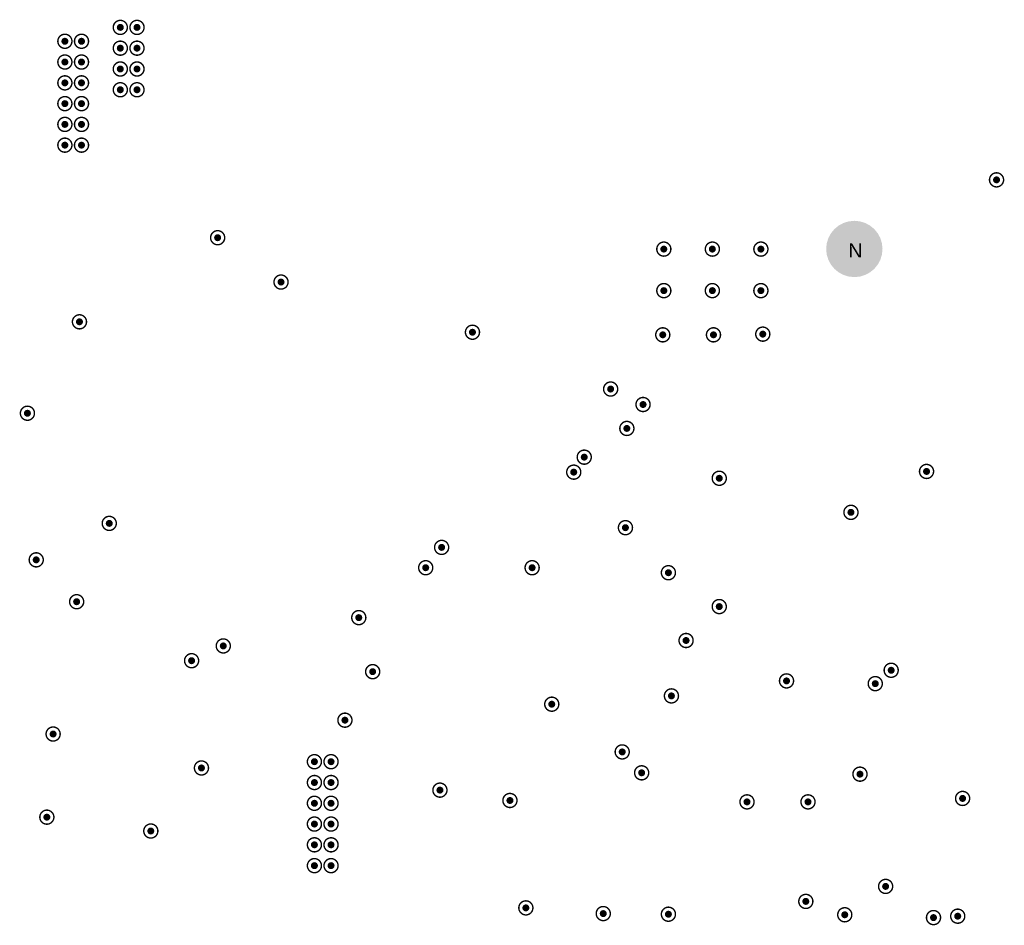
# Model space of a CAD drawing. Header units: inches. Extents: x -11.9 to 0, y -4.1 to 7.1.
# Tile 13 of 54: x -9.6 to -8.2, y 3.5 to 4.8. Entities that reach past the tile are written whole.
import ezdxf

# ---------------------------------------------------------------- set-up
doc = ezdxf.new("R2010")
doc.units = ezdxf.units.IN
doc.header["$MEASUREMENT"] = 0
for name, color, linetype in [('DrillDrawing', 1, 'Continuous'), ('MultiLayer', 9, 'Continuous'), ('PadHoleLayer', 156, 'Continuous'), ('ViaHoleLayer', 16, 'Continuous')]:
    doc.layers.add(name, color=color, linetype=linetype)
doc.styles.add('Arial', font='txt', dxfattribs={"height": 0.2})

# ---------------------------------------------------------------- blocks, each defined once
blk = doc.blocks.new('K_______5001_38')
at = {"layer": 'MultiLayer'}
h = blk.add_hatch(color=9, dxfattribs=at)
edge = h.paths.add_edge_path()
edge.add_arc((0, 0), 0.04, 0, 360)
at = {"layer": 'PadHoleLayer'}
h = blk.add_hatch(color=156, dxfattribs=at)
edge = h.paths.add_edge_path()
edge.add_arc((0, 0), 0.02, 0, 360)

msp = doc.modelspace()

# ---------------------------------------------------------------- hatches: boundary and pattern name
at = {"layer": 'ViaHoleLayer'}
h = msp.add_hatch(color=16, dxfattribs=at)
edge = h.paths.add_edge_path()
edge.add_arc((-9.4331, 4.7638), 0.005, 0, 360)
h = msp.add_hatch(color=16, dxfattribs=at)
edge = h.paths.add_edge_path()
edge.add_arc((-9.4094, 4.7638), 0.005, 0, 360)
h = msp.add_hatch(color=16, dxfattribs=at)
edge = h.paths.add_edge_path()
edge.add_arc((-9.5118, 4.7441), 0.005, 0, 360)
h = msp.add_hatch(color=16, dxfattribs=at)
edge = h.paths.add_edge_path()
edge.add_arc((-9.4882, 4.7441), 0.005, 0, 360)
h = msp.add_hatch(color=16, dxfattribs=at)
edge = h.paths.add_edge_path()
edge.add_arc((-9.4331, 4.7343), 0.005, 0, 360)
h = msp.add_hatch(color=16, dxfattribs=at)
edge = h.paths.add_edge_path()
edge.add_arc((-9.4094, 4.7343), 0.005, 0, 360)
h = msp.add_hatch(color=16, dxfattribs=at)
edge = h.paths.add_edge_path()
edge.add_arc((-9.5118, 4.7146), 0.005, 0, 360)
h = msp.add_hatch(color=16, dxfattribs=at)
edge = h.paths.add_edge_path()
edge.add_arc((-9.4882, 4.7146), 0.005, 0, 360)
h = msp.add_hatch(color=16, dxfattribs=at)
edge = h.paths.add_edge_path()
edge.add_arc((-9.4331, 4.7047), 0.005, 0, 360)
h = msp.add_hatch(color=16, dxfattribs=at)
edge = h.paths.add_edge_path()
edge.add_arc((-9.4094, 4.7047), 0.005, 0, 360)
h = msp.add_hatch(color=16, dxfattribs=at)
edge = h.paths.add_edge_path()
edge.add_arc((-9.5118, 4.685), 0.005, 0, 360)
h = msp.add_hatch(color=16, dxfattribs=at)
edge = h.paths.add_edge_path()
edge.add_arc((-9.4882, 4.685), 0.005, 0, 360)
h = msp.add_hatch(color=16, dxfattribs=at)
edge = h.paths.add_edge_path()
edge.add_arc((-9.4331, 4.6752), 0.005, 0, 360)
h = msp.add_hatch(color=16, dxfattribs=at)
edge = h.paths.add_edge_path()
edge.add_arc((-9.4094, 4.6752), 0.005, 0, 360)
h = msp.add_hatch(color=16, dxfattribs=at)
edge = h.paths.add_edge_path()
edge.add_arc((-9.5118, 4.6555), 0.005, 0, 360)
h = msp.add_hatch(color=16, dxfattribs=at)
edge = h.paths.add_edge_path()
edge.add_arc((-9.4882, 4.6555), 0.005, 0, 360)
h = msp.add_hatch(color=16, dxfattribs=at)
edge = h.paths.add_edge_path()
edge.add_arc((-9.5118, 4.626), 0.005, 0, 360)
h = msp.add_hatch(color=16, dxfattribs=at)
edge = h.paths.add_edge_path()
edge.add_arc((-9.4882, 4.626), 0.005, 0, 360)
h = msp.add_hatch(color=16, dxfattribs=at)
edge = h.paths.add_edge_path()
edge.add_arc((-9.5118, 4.5965), 0.005, 0, 360)
h = msp.add_hatch(color=16, dxfattribs=at)
edge = h.paths.add_edge_path()
edge.add_arc((-9.4882, 4.5965), 0.005, 0, 360)
h = msp.add_hatch(color=16, dxfattribs=at)
edge = h.paths.add_edge_path()
edge.add_arc((-8.189, 4.5472), 0.005, 0, 360)
h = msp.add_hatch(color=16, dxfattribs=at)
edge = h.paths.add_edge_path()
edge.add_arc((-9.2949, 4.465), 0.005, 0, 360)
h = msp.add_hatch(color=16, dxfattribs=at)
edge = h.paths.add_edge_path()
edge.add_arc((-8.6614, 4.4488), 0.005, 0, 360)
h = msp.add_hatch(color=16, dxfattribs=at)
edge = h.paths.add_edge_path()
edge.add_arc((-8.5925, 4.4488), 0.005, 0, 360)
h = msp.add_hatch(color=16, dxfattribs=at)
edge = h.paths.add_edge_path()
edge.add_arc((-8.5236, 4.4488), 0.005, 0, 360)
h = msp.add_hatch(color=16, dxfattribs=at)
edge = h.paths.add_edge_path()
edge.add_arc((-9.2049, 4.402), 0.005, 0, 360)
h = msp.add_hatch(color=16, dxfattribs=at)
edge = h.paths.add_edge_path()
edge.add_arc((-8.6614, 4.3898), 0.005, 0, 360)
h = msp.add_hatch(color=16, dxfattribs=at)
edge = h.paths.add_edge_path()
edge.add_arc((-8.5925, 4.3898), 0.005, 0, 360)
h = msp.add_hatch(color=16, dxfattribs=at)
edge = h.paths.add_edge_path()
edge.add_arc((-8.5236, 4.3898), 0.005, 0, 360)
h = msp.add_hatch(color=16, dxfattribs=at)
edge = h.paths.add_edge_path()
edge.add_arc((-9.4911, 4.3455), 0.005, 0, 360)
h = msp.add_hatch(color=16, dxfattribs=at)
edge = h.paths.add_edge_path()
edge.add_arc((-8.9331, 4.3307), 0.005, 0, 360)
h = msp.add_hatch(color=16, dxfattribs=at)
edge = h.paths.add_edge_path()
edge.add_arc((-8.6629, 4.327), 0.005, 0, 360)
h = msp.add_hatch(color=16, dxfattribs=at)
edge = h.paths.add_edge_path()
edge.add_arc((-8.5909, 4.327), 0.005, 0, 360)
h = msp.add_hatch(color=16, dxfattribs=at)
edge = h.paths.add_edge_path()
edge.add_arc((-8.5209, 4.328), 0.005, 0, 360)
h = msp.add_hatch(color=16, dxfattribs=at)
edge = h.paths.add_edge_path()
edge.add_arc((-8.7369, 4.25), 0.005, 0, 360)
h = msp.add_hatch(color=16, dxfattribs=at)
edge = h.paths.add_edge_path()
edge.add_arc((-8.6909, 4.228), 0.005, 0, 360)
h = msp.add_hatch(color=16, dxfattribs=at)
edge = h.paths.add_edge_path()
edge.add_arc((-9.565, 4.2156), 0.005, 0, 360)
h = msp.add_hatch(color=16, dxfattribs=at)
edge = h.paths.add_edge_path()
edge.add_arc((-8.7139, 4.194), 0.005, 0, 360)
h = msp.add_hatch(color=16, dxfattribs=at)
edge = h.paths.add_edge_path()
edge.add_arc((-8.7744, 4.1532), 0.005, 0, 360)
h = msp.add_hatch(color=16, dxfattribs=at)
edge = h.paths.add_edge_path()
edge.add_arc((-8.7893, 4.1319), 0.005, 0, 360)
h = msp.add_hatch(color=16, dxfattribs=at)
edge = h.paths.add_edge_path()
edge.add_arc((-8.5827, 4.1232), 0.005, 0, 360)
h = msp.add_hatch(color=16, dxfattribs=at)
edge = h.paths.add_edge_path()
edge.add_arc((-8.2884, 4.1329), 0.005, 0, 360)
h = msp.add_hatch(color=16, dxfattribs=at)
edge = h.paths.add_edge_path()
edge.add_arc((-8.3957, 4.0748), 0.005, 0, 360)
h = msp.add_hatch(color=16, dxfattribs=at)
edge = h.paths.add_edge_path()
edge.add_arc((-9.4488, 4.0591), 0.005, 0, 360)
h = msp.add_hatch(color=16, dxfattribs=at)
edge = h.paths.add_edge_path()
edge.add_arc((-8.7159, 4.053), 0.005, 0, 360)
h = msp.add_hatch(color=16, dxfattribs=at)
edge = h.paths.add_edge_path()
edge.add_arc((-8.9769, 4.025), 0.005, 0, 360)
h = msp.add_hatch(color=16, dxfattribs=at)
edge = h.paths.add_edge_path()
edge.add_arc((-9.5525, 4.0073), 0.005, 0, 360)
h = msp.add_hatch(color=16, dxfattribs=at)
edge = h.paths.add_edge_path()
edge.add_arc((-8.9995, 3.9961), 0.005, 0, 360)
h = msp.add_hatch(color=16, dxfattribs=at)
edge = h.paths.add_edge_path()
edge.add_arc((-8.8484, 3.9961), 0.005, 0, 360)
h = msp.add_hatch(color=16, dxfattribs=at)
edge = h.paths.add_edge_path()
edge.add_arc((-8.6549, 3.989), 0.005, 0, 360)
h = msp.add_hatch(color=16, dxfattribs=at)
edge = h.paths.add_edge_path()
edge.add_arc((-9.4951, 3.9478), 0.005, 0, 360)
h = msp.add_hatch(color=16, dxfattribs=at)
edge = h.paths.add_edge_path()
edge.add_arc((-8.5827, 3.9409), 0.005, 0, 360)
h = msp.add_hatch(color=16, dxfattribs=at)
edge = h.paths.add_edge_path()
edge.add_arc((-9.0945, 3.9252), 0.005, 0, 360)
h = msp.add_hatch(color=16, dxfattribs=at)
edge = h.paths.add_edge_path()
edge.add_arc((-9.2869, 3.885), 0.005, 0, 360)
h = msp.add_hatch(color=16, dxfattribs=at)
edge = h.paths.add_edge_path()
edge.add_arc((-8.6298, 3.8927), 0.005, 0, 360)
h = msp.add_hatch(color=16, dxfattribs=at)
edge = h.paths.add_edge_path()
edge.add_arc((-9.3319, 3.864), 0.005, 0, 360)
h = msp.add_hatch(color=16, dxfattribs=at)
edge = h.paths.add_edge_path()
edge.add_arc((-9.0748, 3.8484), 0.005, 0, 360)
h = msp.add_hatch(color=16, dxfattribs=at)
edge = h.paths.add_edge_path()
edge.add_arc((-8.3386, 3.8504), 0.005, 0, 360)
h = msp.add_hatch(color=16, dxfattribs=at)
edge = h.paths.add_edge_path()
edge.add_arc((-8.4872, 3.8353), 0.005, 0, 360)
h = msp.add_hatch(color=16, dxfattribs=at)
edge = h.paths.add_edge_path()
edge.add_arc((-8.3612, 3.8314), 0.005, 0, 360)
h = msp.add_hatch(color=16, dxfattribs=at)
edge = h.paths.add_edge_path()
edge.add_arc((-8.6506, 3.814), 0.005, 0, 360)
h = msp.add_hatch(color=16, dxfattribs=at)
edge = h.paths.add_edge_path()
edge.add_arc((-8.8205, 3.8022), 0.005, 0, 360)
h = msp.add_hatch(color=16, dxfattribs=at)
edge = h.paths.add_edge_path()
edge.add_arc((-9.1142, 3.7795), 0.005, 0, 360)
h = msp.add_hatch(color=16, dxfattribs=at)
edge = h.paths.add_edge_path()
edge.add_arc((-9.5285, 3.7598), 0.005, 0, 360)
h = msp.add_hatch(color=16, dxfattribs=at)
edge = h.paths.add_edge_path()
edge.add_arc((-8.7205, 3.7344), 0.005, 0, 360)
h = msp.add_hatch(color=16, dxfattribs=at)
edge = h.paths.add_edge_path()
edge.add_arc((-9.1575, 3.7205), 0.005, 0, 360)
h = msp.add_hatch(color=16, dxfattribs=at)
edge = h.paths.add_edge_path()
edge.add_arc((-9.1339, 3.7205), 0.005, 0, 360)
h = msp.add_hatch(color=16, dxfattribs=at)
edge = h.paths.add_edge_path()
edge.add_arc((-9.3179, 3.7116), 0.005, 0, 360)
h = msp.add_hatch(color=16, dxfattribs=at)
edge = h.paths.add_edge_path()
edge.add_arc((-8.6929, 3.7047), 0.005, 0, 360)
h = msp.add_hatch(color=16, dxfattribs=at)
edge = h.paths.add_edge_path()
edge.add_arc((-8.3829, 3.7028), 0.005, 0, 360)
h = msp.add_hatch(color=16, dxfattribs=at)
edge = h.paths.add_edge_path()
edge.add_arc((-9.1575, 3.6909), 0.005, 0, 360)
h = msp.add_hatch(color=16, dxfattribs=at)
edge = h.paths.add_edge_path()
edge.add_arc((-9.1339, 3.6909), 0.005, 0, 360)
h = msp.add_hatch(color=16, dxfattribs=at)
edge = h.paths.add_edge_path()
edge.add_arc((-8.9793, 3.6801), 0.005, 0, 360)
h = msp.add_hatch(color=16, dxfattribs=at)
edge = h.paths.add_edge_path()
edge.add_arc((-9.1575, 3.6614), 0.005, 0, 360)
h = msp.add_hatch(color=16, dxfattribs=at)
edge = h.paths.add_edge_path()
edge.add_arc((-9.1339, 3.6614), 0.005, 0, 360)
h = msp.add_hatch(color=16, dxfattribs=at)
edge = h.paths.add_edge_path()
edge.add_arc((-8.8799, 3.6654), 0.005, 0, 360)
h = msp.add_hatch(color=16, dxfattribs=at)
edge = h.paths.add_edge_path()
edge.add_arc((-8.5433, 3.6634), 0.005, 0, 360)
h = msp.add_hatch(color=16, dxfattribs=at)
edge = h.paths.add_edge_path()
edge.add_arc((-8.4567, 3.6634), 0.005, 0, 360)
h = msp.add_hatch(color=16, dxfattribs=at)
edge = h.paths.add_edge_path()
edge.add_arc((-8.2372, 3.6683), 0.005, 0, 360)
h = msp.add_hatch(color=16, dxfattribs=at)
edge = h.paths.add_edge_path()
edge.add_arc((-9.5374, 3.6417), 0.005, 0, 360)
h = msp.add_hatch(color=16, dxfattribs=at)
edge = h.paths.add_edge_path()
edge.add_arc((-9.1575, 3.6319), 0.005, 0, 360)
h = msp.add_hatch(color=16, dxfattribs=at)
edge = h.paths.add_edge_path()
edge.add_arc((-9.1339, 3.6319), 0.005, 0, 360)
h = msp.add_hatch(color=16, dxfattribs=at)
edge = h.paths.add_edge_path()
edge.add_arc((-9.3898, 3.622), 0.005, 0, 360)
h = msp.add_hatch(color=16, dxfattribs=at)
edge = h.paths.add_edge_path()
edge.add_arc((-9.1575, 3.6024), 0.005, 0, 360)
h = msp.add_hatch(color=16, dxfattribs=at)
edge = h.paths.add_edge_path()
edge.add_arc((-9.1339, 3.6024), 0.005, 0, 360)
h = msp.add_hatch(color=16, dxfattribs=at)
edge = h.paths.add_edge_path()
edge.add_arc((-9.1575, 3.5728), 0.005, 0, 360)
h = msp.add_hatch(color=16, dxfattribs=at)
edge = h.paths.add_edge_path()
edge.add_arc((-9.1339, 3.5728), 0.005, 0, 360)
h = msp.add_hatch(color=16, dxfattribs=at)
edge = h.paths.add_edge_path()
edge.add_arc((-8.3465, 3.5433), 0.005, 0, 360)
h = msp.add_hatch(color=16, dxfattribs=at)
edge = h.paths.add_edge_path()
edge.add_arc((-8.4598, 3.522), 0.005, 0, 360)
h = msp.add_hatch(color=16, dxfattribs=at)
edge = h.paths.add_edge_path()
edge.add_arc((-8.8573, 3.5128), 0.005, 0, 360)
h = msp.add_hatch(color=16, dxfattribs=at)
edge = h.paths.add_edge_path()
edge.add_arc((-8.7474, 3.5047), 0.005, 0, 360)
h = msp.add_hatch(color=16, dxfattribs=at)
edge = h.paths.add_edge_path()
edge.add_arc((-8.6549, 3.5038), 0.005, 0, 360)
h = msp.add_hatch(color=16, dxfattribs=at)
edge = h.paths.add_edge_path()
edge.add_arc((-8.4045, 3.503), 0.005, 0, 360)
h = msp.add_hatch(color=16, dxfattribs=at)
edge = h.paths.add_edge_path()
edge.add_arc((-8.2785, 3.499), 0.005, 0, 360)
h = msp.add_hatch(color=16, dxfattribs=at)
edge = h.paths.add_edge_path()
edge.add_arc((-8.2441, 3.501), 0.005, 0, 360)

# ---------------------------------------------------------------- linework, layer by layer
at = {"layer": 'DrillDrawing'}
for points, const_width in [([(-9.4231, 4.7638, 1), (-9.4431, 4.7638, 1)], 0.002), ([(-9.3994, 4.7638, 1), (-9.4194, 4.7638, 1)], 0.002), ([(-9.5018, 4.7441, 1), (-9.5218, 4.7441, 1)], 0.002), ([(-9.4782, 4.7441, 1), (-9.4982, 4.7441, 1)], 0.002), ([(-9.4436, 4.7638, 1), (-9.4426, 4.7638, 1)], 0.001), ([(-9.4236, 4.7638, 1), (-9.4226, 4.7638, 1)], 0.001), ([(-9.4199, 4.7638, 1), (-9.4189, 4.7638, 1)], 0.001), ([(-9.3999, 4.7638, 1), (-9.3989, 4.7638, 1)], 0.001), ([(-9.5223, 4.7441, 1), (-9.5213, 4.7441, 1)], 0.001), ([(-9.5023, 4.7441, 1), (-9.5013, 4.7441, 1)], 0.001), ([(-9.4987, 4.7441, 1), (-9.4977, 4.7441, 1)], 0.001), ([(-9.4787, 4.7441, 1), (-9.4777, 4.7441, 1)], 0.001), ([(-9.4231, 4.7343, 1), (-9.4431, 4.7343, 1)], 0.002), ([(-9.3994, 4.7343, 1), (-9.4194, 4.7343, 1)], 0.002), ([(-9.5018, 4.7146, 1), (-9.5218, 4.7146, 1)], 0.002), ([(-9.4782, 4.7146, 1), (-9.4982, 4.7146, 1)], 0.002), ([(-9.4436, 4.7343, 1), (-9.4426, 4.7343, 1)], 0.001), ([(-9.4236, 4.7343, 1), (-9.4226, 4.7343, 1)], 0.001), ([(-9.4199, 4.7343, 1), (-9.4189, 4.7343, 1)], 0.001), ([(-9.3999, 4.7343, 1), (-9.3989, 4.7343, 1)], 0.001), ([(-9.5223, 4.7146, 1), (-9.5213, 4.7146, 1)], 0.001), ([(-9.5023, 4.7146, 1), (-9.5013, 4.7146, 1)], 0.001), ([(-9.4987, 4.7146, 1), (-9.4977, 4.7146, 1)], 0.001), ([(-9.4787, 4.7146, 1), (-9.4777, 4.7146, 1)], 0.001), ([(-9.4231, 4.7047, 1), (-9.4431, 4.7047, 1)], 0.002), ([(-9.3994, 4.7047, 1), (-9.4194, 4.7047, 1)], 0.002), ([(-9.4436, 4.7047, 1), (-9.4426, 4.7047, 1)], 0.001), ([(-9.4236, 4.7047, 1), (-9.4226, 4.7047, 1)], 0.001), ([(-9.4199, 4.7047, 1), (-9.4189, 4.7047, 1)], 0.001), ([(-9.3999, 4.7047, 1), (-9.3989, 4.7047, 1)], 0.001), ([(-9.5018, 4.685, 1), (-9.5218, 4.685, 1)], 0.002), ([(-9.5223, 4.685, 1), (-9.5213, 4.685, 1)], 0.001), ([(-9.5023, 4.685, 1), (-9.5013, 4.685, 1)], 0.001), ([(-9.4782, 4.685, 1), (-9.4982, 4.685, 1)], 0.002), ([(-9.4987, 4.685, 1), (-9.4977, 4.685, 1)], 0.001), ([(-9.4787, 4.685, 1), (-9.4777, 4.685, 1)], 0.001), ([(-9.4231, 4.6752, 1), (-9.4431, 4.6752, 1)], 0.002), ([(-9.3994, 4.6752, 1), (-9.4194, 4.6752, 1)], 0.002), ([(-9.4436, 4.6752, 1), (-9.4426, 4.6752, 1)], 0.001), ([(-9.4236, 4.6752, 1), (-9.4226, 4.6752, 1)], 0.001), ([(-9.4199, 4.6752, 1), (-9.4189, 4.6752, 1)], 0.001), ([(-9.3999, 4.6752, 1), (-9.3989, 4.6752, 1)], 0.001), ([(-9.5018, 4.6555, 1), (-9.5218, 4.6555, 1)], 0.002), ([(-9.5223, 4.6555, 1), (-9.5213, 4.6555, 1)], 0.001), ([(-9.5023, 4.6555, 1), (-9.5013, 4.6555, 1)], 0.001), ([(-9.4782, 4.6555, 1), (-9.4982, 4.6555, 1)], 0.002), ([(-9.4987, 4.6555, 1), (-9.4977, 4.6555, 1)], 0.001), ([(-9.4787, 4.6555, 1), (-9.4777, 4.6555, 1)], 0.001), ([(-9.5018, 4.626, 1), (-9.5218, 4.626, 1)], 0.002), ([(-9.4782, 4.626, 1), (-9.4982, 4.626, 1)], 0.002), ([(-9.5223, 4.626, 1), (-9.5213, 4.626, 1)], 0.001), ([(-9.5023, 4.626, 1), (-9.5013, 4.626, 1)], 0.001), ([(-9.4987, 4.626, 1), (-9.4977, 4.626, 1)], 0.001), ([(-9.4787, 4.626, 1), (-9.4777, 4.626, 1)], 0.001), ([(-9.5018, 4.5965, 1), (-9.5218, 4.5965, 1)], 0.002), ([(-9.4782, 4.5965, 1), (-9.4982, 4.5965, 1)], 0.002), ([(-9.5223, 4.5965, 1), (-9.5213, 4.5965, 1)], 0.001), ([(-9.5023, 4.5965, 1), (-9.5013, 4.5965, 1)], 0.001), ([(-9.4987, 4.5965, 1), (-9.4977, 4.5965, 1)], 0.001), ([(-9.4787, 4.5965, 1), (-9.4777, 4.5965, 1)], 0.001), ([(-8.179, 4.5472, 1), (-8.199, 4.5472, 1)], 0.002), ([(-8.1995, 4.5472, 1), (-8.1985, 4.5472, 1)], 0.001), ([(-8.1795, 4.5472, 1), (-8.1785, 4.5472, 1)], 0.001), ([(-9.2849, 4.465, 1), (-9.3049, 4.465, 1)], 0.002), ([(-9.3054, 4.465, 1), (-9.3044, 4.465, 1)], 0.001), ([(-9.2854, 4.465, 1), (-9.2844, 4.465, 1)], 0.001), ([(-8.6514, 4.4488, 1), (-8.6714, 4.4488, 1)], 0.002), ([(-8.5825, 4.4488, 1), (-8.6025, 4.4488, 1)], 0.002), ([(-8.5136, 4.4488, 1), (-8.5336, 4.4488, 1)], 0.002), ([(-8.6719, 4.4488, 1), (-8.6709, 4.4488, 1)], 0.001), ([(-8.6519, 4.4488, 1), (-8.6509, 4.4488, 1)], 0.001), ([(-8.603, 4.4488, 1), (-8.602, 4.4488, 1)], 0.001), ([(-8.583, 4.4488, 1), (-8.582, 4.4488, 1)], 0.001), ([(-8.5341, 4.4488, 1), (-8.5331, 4.4488, 1)], 0.001), ([(-8.5141, 4.4488, 1), (-8.5131, 4.4488, 1)], 0.001), ([(-9.1949, 4.402, 1), (-9.2149, 4.402, 1)], 0.002), ([(-9.2154, 4.402, 1), (-9.2144, 4.402, 1)], 0.001), ([(-9.1954, 4.402, 1), (-9.1944, 4.402, 1)], 0.001), ([(-8.6514, 4.3898, 1), (-8.6714, 4.3898, 1)], 0.002), ([(-8.6719, 4.3898, 1), (-8.6709, 4.3898, 1)], 0.001), ([(-8.6519, 4.3898, 1), (-8.6509, 4.3898, 1)], 0.001), ([(-8.5825, 4.3898, 1), (-8.6025, 4.3898, 1)], 0.002), ([(-8.603, 4.3898, 1), (-8.602, 4.3898, 1)], 0.001), ([(-8.583, 4.3898, 1), (-8.582, 4.3898, 1)], 0.001), ([(-8.5136, 4.3898, 1), (-8.5336, 4.3898, 1)], 0.002), ([(-8.5341, 4.3898, 1), (-8.5331, 4.3898, 1)], 0.001), ([(-8.5141, 4.3898, 1), (-8.5131, 4.3898, 1)], 0.001), ([(-9.4811, 4.3455, 1), (-9.5011, 4.3455, 1)], 0.002), ([(-9.5016, 4.3455, 1), (-9.5006, 4.3455, 1)], 0.001), ([(-9.4816, 4.3455, 1), (-9.4806, 4.3455, 1)], 0.001), ([(-8.9231, 4.3307, 1), (-8.9431, 4.3307, 1)], 0.002), ([(-8.6529, 4.327, 1), (-8.6729, 4.327, 1)], 0.002), ([(-8.5809, 4.327, 1), (-8.6009, 4.327, 1)], 0.002), ([(-8.5109, 4.328, 1), (-8.5309, 4.328, 1)], 0.002), ([(-8.9436, 4.3307, 1), (-8.9426, 4.3307, 1)], 0.001), ([(-8.9236, 4.3307, 1), (-8.9226, 4.3307, 1)], 0.001), ([(-8.6734, 4.327, 1), (-8.6724, 4.327, 1)], 0.001), ([(-8.6534, 4.327, 1), (-8.6524, 4.327, 1)], 0.001), ([(-8.6014, 4.327, 1), (-8.6004, 4.327, 1)], 0.001), ([(-8.5814, 4.327, 1), (-8.5804, 4.327, 1)], 0.001), ([(-8.5314, 4.328, 1), (-8.5304, 4.328, 1)], 0.001), ([(-8.5114, 4.328, 1), (-8.5104, 4.328, 1)], 0.001), ([(-8.7269, 4.25, 1), (-8.7469, 4.25, 1)], 0.002), ([(-8.7474, 4.25, 1), (-8.7464, 4.25, 1)], 0.001), ([(-8.7274, 4.25, 1), (-8.7264, 4.25, 1)], 0.001), ([(-8.6809, 4.228, 1), (-8.7009, 4.228, 1)], 0.002), ([(-9.555, 4.2156, 1), (-9.575, 4.2156, 1)], 0.002), ([(-8.7014, 4.228, 1), (-8.7004, 4.228, 1)], 0.001), ([(-8.6814, 4.228, 1), (-8.6804, 4.228, 1)], 0.001), ([(-9.5755, 4.2156, 1), (-9.5745, 4.2156, 1)], 0.001), ([(-9.5555, 4.2156, 1), (-9.5545, 4.2156, 1)], 0.001), ([(-8.7039, 4.194, 1), (-8.7239, 4.194, 1)], 0.002), ([(-8.7244, 4.194, 1), (-8.7234, 4.194, 1)], 0.001), ([(-8.7044, 4.194, 1), (-8.7034, 4.194, 1)], 0.001), ([(-8.7644, 4.1532, 1), (-8.7844, 4.1532, 1)], 0.002), ([(-8.7849, 4.1532, 1), (-8.7839, 4.1532, 1)], 0.001), ([(-8.7649, 4.1532, 1), (-8.7639, 4.1532, 1)], 0.001), ([(-8.7793, 4.1319, 1), (-8.7993, 4.1319, 1)], 0.002), ([(-8.2784, 4.1329, 1), (-8.2984, 4.1329, 1)], 0.002), ([(-8.7998, 4.1319, 1), (-8.7988, 4.1319, 1)], 0.001), ([(-8.7798, 4.1319, 1), (-8.7788, 4.1319, 1)], 0.001), ([(-8.5727, 4.1232, 1), (-8.5927, 4.1232, 1)], 0.002), ([(-8.5932, 4.1232, 1), (-8.5922, 4.1232, 1)], 0.001), ([(-8.5732, 4.1232, 1), (-8.5722, 4.1232, 1)], 0.001), ([(-8.2989, 4.1329, 1), (-8.2979, 4.1329, 1)], 0.001), ([(-8.2789, 4.1329, 1), (-8.2779, 4.1329, 1)], 0.001), ([(-8.3857, 4.0748, 1), (-8.4057, 4.0748, 1)], 0.002), ([(-9.4388, 4.0591, 1), (-9.4588, 4.0591, 1)], 0.002), ([(-8.4062, 4.0748, 1), (-8.4052, 4.0748, 1)], 0.001), ([(-8.3862, 4.0748, 1), (-8.3852, 4.0748, 1)], 0.001), ([(-9.4593, 4.0591, 1), (-9.4583, 4.0591, 1)], 0.001), ([(-9.4393, 4.0591, 1), (-9.4383, 4.0591, 1)], 0.001), ([(-8.7059, 4.053, 1), (-8.7259, 4.053, 1)], 0.002), ([(-8.7264, 4.053, 1), (-8.7254, 4.053, 1)], 0.001), ([(-8.7064, 4.053, 1), (-8.7054, 4.053, 1)], 0.001), ([(-8.9669, 4.025, 1), (-8.9869, 4.025, 1)], 0.002), ([(-9.5425, 4.0073, 1), (-9.5625, 4.0073, 1)], 0.002), ([(-8.9874, 4.025, 1), (-8.9864, 4.025, 1)], 0.001), ([(-8.9674, 4.025, 1), (-8.9664, 4.025, 1)], 0.001), ([(-9.563, 4.0073, 1), (-9.562, 4.0073, 1)], 0.001), ([(-9.543, 4.0073, 1), (-9.542, 4.0073, 1)], 0.001), ([(-8.9895, 3.9961, 1), (-9.0095, 3.9961, 1)], 0.002), ([(-8.8384, 3.9961, 1), (-8.8584, 3.9961, 1)], 0.002), ([(-8.6449, 3.989, 1), (-8.6649, 3.989, 1)], 0.002), ([(-9.01, 3.9961, 1), (-9.009, 3.9961, 1)], 0.001), ([(-8.99, 3.9961, 1), (-8.989, 3.9961, 1)], 0.001), ([(-8.8589, 3.9961, 1), (-8.8579, 3.9961, 1)], 0.001), ([(-8.8389, 3.9961, 1), (-8.8379, 3.9961, 1)], 0.001), ([(-8.6654, 3.989, 1), (-8.6644, 3.989, 1)], 0.001), ([(-8.6454, 3.989, 1), (-8.6444, 3.989, 1)], 0.001), ([(-9.4851, 3.9478, 1), (-9.5051, 3.9478, 1)], 0.002), ([(-9.5056, 3.9478, 1), (-9.5046, 3.9478, 1)], 0.001), ([(-9.4856, 3.9478, 1), (-9.4846, 3.9478, 1)], 0.001), ([(-8.5727, 3.9409, 1), (-8.5927, 3.9409, 1)], 0.002), ([(-9.0845, 3.9252, 1), (-9.1045, 3.9252, 1)], 0.002), ([(-8.5932, 3.9409, 1), (-8.5922, 3.9409, 1)], 0.001), ([(-8.5732, 3.9409, 1), (-8.5722, 3.9409, 1)], 0.001), ([(-9.105, 3.9252, 1), (-9.104, 3.9252, 1)], 0.001), ([(-9.085, 3.9252, 1), (-9.084, 3.9252, 1)], 0.001), ([(-8.6198, 3.8927, 1), (-8.6398, 3.8927, 1)], 0.002), ([(-9.2769, 3.885, 1), (-9.2969, 3.885, 1)], 0.002), ([(-8.6403, 3.8927, 1), (-8.6393, 3.8927, 1)], 0.001), ([(-8.6203, 3.8927, 1), (-8.6193, 3.8927, 1)], 0.001), ([(-9.3219, 3.864, 1), (-9.3419, 3.864, 1)], 0.002), ([(-9.2974, 3.885, 1), (-9.2964, 3.885, 1)], 0.001), ([(-9.2774, 3.885, 1), (-9.2764, 3.885, 1)], 0.001), ([(-9.3424, 3.864, 1), (-9.3414, 3.864, 1)], 0.001), ([(-9.3224, 3.864, 1), (-9.3214, 3.864, 1)], 0.001), ([(-9.0648, 3.8484, 1), (-9.0848, 3.8484, 1)], 0.002), ([(-8.3286, 3.8504, 1), (-8.3486, 3.8504, 1)], 0.002), ([(-9.0853, 3.8484, 1), (-9.0843, 3.8484, 1)], 0.001), ([(-9.0653, 3.8484, 1), (-9.0643, 3.8484, 1)], 0.001), ([(-8.4772, 3.8353, 1), (-8.4972, 3.8353, 1)], 0.002), ([(-8.3491, 3.8504, 1), (-8.3481, 3.8504, 1)], 0.001), ([(-8.3291, 3.8504, 1), (-8.3281, 3.8504, 1)], 0.001), ([(-8.4977, 3.8353, 1), (-8.4967, 3.8353, 1)], 0.001), ([(-8.4777, 3.8353, 1), (-8.4767, 3.8353, 1)], 0.001), ([(-8.3512, 3.8314, 1), (-8.3712, 3.8314, 1)], 0.002), ([(-8.3717, 3.8314, 1), (-8.3707, 3.8314, 1)], 0.001), ([(-8.3517, 3.8314, 1), (-8.3507, 3.8314, 1)], 0.001), ([(-8.6406, 3.814, 1), (-8.6606, 3.814, 1)], 0.002), ([(-8.8105, 3.8022, 1), (-8.8305, 3.8022, 1)], 0.002), ([(-8.831, 3.8022, 1), (-8.83, 3.8022, 1)], 0.001), ([(-8.811, 3.8022, 1), (-8.81, 3.8022, 1)], 0.001), ([(-8.6611, 3.814, 1), (-8.6601, 3.814, 1)], 0.001), ([(-8.6411, 3.814, 1), (-8.6401, 3.814, 1)], 0.001), ([(-9.1042, 3.7795, 1), (-9.1242, 3.7795, 1)], 0.002), ([(-9.1247, 3.7795, 1), (-9.1237, 3.7795, 1)], 0.001), ([(-9.1047, 3.7795, 1), (-9.1037, 3.7795, 1)], 0.001), ([(-9.5185, 3.7598, 1), (-9.5385, 3.7598, 1)], 0.002), ([(-9.539, 3.7598, 1), (-9.538, 3.7598, 1)], 0.001), ([(-9.519, 3.7598, 1), (-9.518, 3.7598, 1)], 0.001), ([(-8.7105, 3.7344, 1), (-8.7305, 3.7344, 1)], 0.002), ([(-8.731, 3.7344, 1), (-8.73, 3.7344, 1)], 0.001), ([(-8.711, 3.7344, 1), (-8.71, 3.7344, 1)], 0.001), ([(-9.3079, 3.7116, 1), (-9.3279, 3.7116, 1)], 0.002), ([(-9.1475, 3.7205, 1), (-9.1675, 3.7205, 1)], 0.002), ([(-9.168, 3.7205, 1), (-9.167, 3.7205, 1)], 0.001), ([(-9.148, 3.7205, 1), (-9.147, 3.7205, 1)], 0.001), ([(-9.1239, 3.7205, 1), (-9.1439, 3.7205, 1)], 0.002), ([(-9.1444, 3.7205, 1), (-9.1434, 3.7205, 1)], 0.001), ([(-9.1244, 3.7205, 1), (-9.1234, 3.7205, 1)], 0.001), ([(-9.3284, 3.7116, 1), (-9.3274, 3.7116, 1)], 0.001), ([(-9.3084, 3.7116, 1), (-9.3074, 3.7116, 1)], 0.001), ([(-8.6829, 3.7047, 1), (-8.7029, 3.7047, 1)], 0.002), ([(-8.7034, 3.7047, 1), (-8.7024, 3.7047, 1)], 0.001), ([(-8.6834, 3.7047, 1), (-8.6824, 3.7047, 1)], 0.001), ([(-8.3729, 3.7028, 1), (-8.3929, 3.7028, 1)], 0.002), ([(-9.1475, 3.6909, 1), (-9.1675, 3.6909, 1)], 0.002), ([(-9.168, 3.6909, 1), (-9.167, 3.6909, 1)], 0.001), ([(-9.148, 3.6909, 1), (-9.147, 3.6909, 1)], 0.001), ([(-9.1239, 3.6909, 1), (-9.1439, 3.6909, 1)], 0.002), ([(-9.1444, 3.6909, 1), (-9.1434, 3.6909, 1)], 0.001), ([(-9.1244, 3.6909, 1), (-9.1234, 3.6909, 1)], 0.001), ([(-8.9693, 3.6801, 1), (-8.9893, 3.6801, 1)], 0.002), ([(-8.3934, 3.7028, 1), (-8.3924, 3.7028, 1)], 0.001), ([(-8.3734, 3.7028, 1), (-8.3724, 3.7028, 1)], 0.001), ([(-8.9898, 3.6801, 1), (-8.9888, 3.6801, 1)], 0.001), ([(-8.9698, 3.6801, 1), (-8.9688, 3.6801, 1)], 0.001), ([(-8.2272, 3.6683, 1), (-8.2472, 3.6683, 1)], 0.002), ([(-9.1475, 3.6614, 1), (-9.1675, 3.6614, 1)], 0.002), ([(-9.1239, 3.6614, 1), (-9.1439, 3.6614, 1)], 0.002), ([(-8.8699, 3.6654, 1), (-8.8899, 3.6654, 1)], 0.002), ([(-8.8904, 3.6654, 1), (-8.8894, 3.6654, 1)], 0.001), ([(-8.8704, 3.6654, 1), (-8.8694, 3.6654, 1)], 0.001), ([(-8.5333, 3.6634, 1), (-8.5533, 3.6634, 1)], 0.002), ([(-8.5538, 3.6634, 1), (-8.5528, 3.6634, 1)], 0.001), ([(-8.5338, 3.6634, 1), (-8.5328, 3.6634, 1)], 0.001), ([(-8.4467, 3.6634, 1), (-8.4667, 3.6634, 1)], 0.002), ([(-8.4672, 3.6634, 1), (-8.4662, 3.6634, 1)], 0.001), ([(-8.4472, 3.6634, 1), (-8.4462, 3.6634, 1)], 0.001), ([(-8.2477, 3.6683, 1), (-8.2467, 3.6683, 1)], 0.001), ([(-8.2277, 3.6683, 1), (-8.2267, 3.6683, 1)], 0.001), ([(-9.5274, 3.6417, 1), (-9.5474, 3.6417, 1)], 0.002), ([(-9.168, 3.6614, 1), (-9.167, 3.6614, 1)], 0.001), ([(-9.148, 3.6614, 1), (-9.147, 3.6614, 1)], 0.001), ([(-9.1444, 3.6614, 1), (-9.1434, 3.6614, 1)], 0.001), ([(-9.1244, 3.6614, 1), (-9.1234, 3.6614, 1)], 0.001), ([(-9.5479, 3.6417, 1), (-9.5469, 3.6417, 1)], 0.001), ([(-9.5279, 3.6417, 1), (-9.5269, 3.6417, 1)], 0.001), ([(-9.1475, 3.6319, 1), (-9.1675, 3.6319, 1)], 0.002), ([(-9.1239, 3.6319, 1), (-9.1439, 3.6319, 1)], 0.002), ([(-9.3798, 3.622, 1), (-9.3998, 3.622, 1)], 0.002), ([(-9.4003, 3.622, 1), (-9.3993, 3.622, 1)], 0.001), ([(-9.3803, 3.622, 1), (-9.3793, 3.622, 1)], 0.001), ([(-9.168, 3.6319, 1), (-9.167, 3.6319, 1)], 0.001), ([(-9.148, 3.6319, 1), (-9.147, 3.6319, 1)], 0.001), ([(-9.1444, 3.6319, 1), (-9.1434, 3.6319, 1)], 0.001), ([(-9.1244, 3.6319, 1), (-9.1234, 3.6319, 1)], 0.001), ([(-9.1475, 3.6024, 1), (-9.1675, 3.6024, 1)], 0.002), ([(-9.1239, 3.6024, 1), (-9.1439, 3.6024, 1)], 0.002), ([(-9.168, 3.6024, 1), (-9.167, 3.6024, 1)], 0.001), ([(-9.148, 3.6024, 1), (-9.147, 3.6024, 1)], 0.001), ([(-9.1444, 3.6024, 1), (-9.1434, 3.6024, 1)], 0.001), ([(-9.1244, 3.6024, 1), (-9.1234, 3.6024, 1)], 0.001), ([(-9.1475, 3.5728, 1), (-9.1675, 3.5728, 1)], 0.002), ([(-9.1239, 3.5728, 1), (-9.1439, 3.5728, 1)], 0.002), ([(-9.168, 3.5728, 1), (-9.167, 3.5728, 1)], 0.001), ([(-9.148, 3.5728, 1), (-9.147, 3.5728, 1)], 0.001), ([(-9.1444, 3.5728, 1), (-9.1434, 3.5728, 1)], 0.001), ([(-9.1244, 3.5728, 1), (-9.1234, 3.5728, 1)], 0.001), ([(-8.3365, 3.5433, 1), (-8.3565, 3.5433, 1)], 0.002), ([(-8.357, 3.5433, 1), (-8.356, 3.5433, 1)], 0.001), ([(-8.337, 3.5433, 1), (-8.336, 3.5433, 1)], 0.001), ([(-8.8473, 3.5128, 1), (-8.8673, 3.5128, 1)], 0.002), ([(-8.4498, 3.522, 1), (-8.4698, 3.522, 1)], 0.002), ([(-8.4703, 3.522, 1), (-8.4693, 3.522, 1)], 0.001), ([(-8.4503, 3.522, 1), (-8.4493, 3.522, 1)], 0.001), ([(-8.8678, 3.5128, 1), (-8.8668, 3.5128, 1)], 0.001), ([(-8.8478, 3.5128, 1), (-8.8468, 3.5128, 1)], 0.001), ([(-8.7374, 3.5047, 1), (-8.7574, 3.5047, 1)], 0.002), ([(-8.6449, 3.5038, 1), (-8.6649, 3.5038, 1)], 0.002), ([(-8.3945, 3.503, 1), (-8.4145, 3.503, 1)], 0.002), ([(-8.2685, 3.499, 1), (-8.2885, 3.499, 1)], 0.002), ([(-8.2341, 3.501, 1), (-8.2541, 3.501, 1)], 0.002), ([(-8.7579, 3.5047, 1), (-8.7569, 3.5047, 1)], 0.001), ([(-8.7379, 3.5047, 1), (-8.7369, 3.5047, 1)], 0.001), ([(-8.6654, 3.5038, 1), (-8.6644, 3.5038, 1)], 0.001), ([(-8.6454, 3.5038, 1), (-8.6444, 3.5038, 1)], 0.001), ([(-8.415, 3.503, 1), (-8.414, 3.503, 1)], 0.001), ([(-8.395, 3.503, 1), (-8.394, 3.503, 1)], 0.001), ([(-8.289, 3.499, 1), (-8.288, 3.499, 1)], 0.001), ([(-8.269, 3.499, 1), (-8.268, 3.499, 1)], 0.001), ([(-8.2546, 3.501, 1), (-8.2536, 3.501, 1)], 0.001), ([(-8.2346, 3.501, 1), (-8.2336, 3.501, 1)], 0.001)]:
    msp.add_lwpolyline(points, format="xyb", close=True, dxfattribs=dict(at, const_width=const_width))

# ---------------------------------------------------------------- block references
at = {"rotation": 90}
msp.add_blockref('K_______5001_38', (-8.3909, 4.449), dxfattribs=at)

# ---------------------------------------------------------------- texts
at = {"layer": 'DrillDrawing', "style": 'Arial'}
msp.add_text('N', height=0.02, dxfattribs=at).set_placement((-8.3995, 4.437))

doc.saveas('drawing.dxf')
